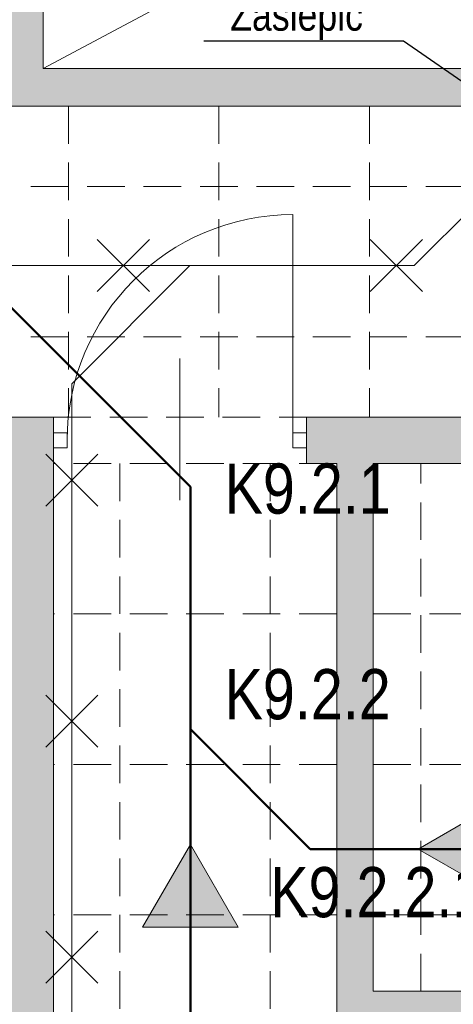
# Model space of a CAD drawing. Header units: millimetres. Extents: x -23540 to 53212, y -37964 to 41185.
# Tile 93 of 203: x -2017 to -1844, y -31832 to -31439. Entities that reach past the tile are written whole.
import ezdxf
from ezdxf import colors
from ezdxf.entities.mleader import LeaderData, LeaderLine
from ezdxf.math import Vec2, Vec3

# ---------------------------------------------------------------- set-up
doc = ezdxf.new("R2010")
doc.units = ezdxf.units.MM
doc.linetypes.add('DASHEDX2', pattern=[1.5, 1, -0.5])
doc.linetypes.add('DIVIDEX2', pattern=[2.5, 1, -0.5, 0, -0.5, 0, -0.5])
doc.layers.get('0').update_dxf_attribs({"lineweight": 18})
for name, color, linetype, lineweight in [('BA_KS_ist.', 34, 'Continuous', 50), ('Cienka', 7, 'Continuous', 18), ('mm_opisy_2_KS', 1, 'Continuous', 18), ('mm_sprężone', 7, 'Continuous', 50), ('mm_wentylacja_bloki', 7, 'Continuous', 18), ('PG_PRZERYWANE_ŚREDNIE', 1, 'DASHEDX2', 18), ('PG_ŚCIANY_DZIAŁOWE', 3, 'Continuous', 18), ('Przekrojowa', 60, 'Continuous', 18), ('WYPOSAŻENIE GARAŻU', 253, 'Continuous', 5)]:
    doc.layers.add(name, color=color, linetype=linetype, lineweight=lineweight)
doc.styles.add('BIKTS', font='bikromsw.shx', dxfattribs={"width": 0.85})
doc.styles.get("Standard").update_dxf_attribs({"font": 'arial.ttf'})

# ---------------------------------------------------------------- blocks, each defined once
blk = doc.blocks.new('dr1h901')
at = {"color": 0}
blk.add_line((-0.5, 0), (-0.5, 1), dxfattribs=at)
blk.add_line((0, 0.3622), (0, -0.2655))
blk.add_arc((-0.5, 0), 1, 0, 90, dxfattribs=at)
blk = doc.blocks.new('jamb')
blk.add_lwpolyline([(-0.5, -0.5), (-0.5, 0.5), (0.5, 0.5), (0.5, -0.5)], close=True)
blk = doc.blocks.new('ksstrz')
at = {"layer": 'mm_sprężone', "linetype": 'DIVIDEX2', "lineweight": 30}
h = blk.add_hatch(color=256, dxfattribs=at)
h.dxf.hatch_style = 1
h.paths.add_polyline_path([(28045.5, -44864.49), (28060.5, -44838.51), (28030.5, -44838.51)])
at = {"layer": 'mm_wentylacja_bloki'}
for p, q in [((28030.5, -44838.51), (28045.5, -44864.49)), ((28060.5, -44838.51), (28030.5, -44838.51)), ((28045.5, -44864.49), (28060.5, -44838.51))]:
    blk.add_line(p, q, dxfattribs=at)

msp = doc.modelspace()

# ---------------------------------------------------------------- hatches: boundary and pattern name
at = {"layer": 'PG_ŚCIANY_DZIAŁOWE', "true_color": 0x636466, "transparency": 33554610}
h = msp.add_hatch(color=251, dxfattribs=at)
h.dxf.hatch_style = 1
h.paths.add_polyline_path([(-2230.66, -30291.59), (-2225.66, -30291.59), (-2225.66, -30297.09), (-2230.66, -30297.09)])
h.paths.add_polyline_path([(-2237.41, -30196.09), (-2213.91, -30196.09), (-2213.91, -29863.09), (-2173.91, -29863.09), (-2173.91, -29849.09), (-2133.41, -29849.09), (-2133.41, -29791.84), (-2186.41, -29791.84), (-2186.41, -29662.84), (-2237.41, -29662.84)])
h.paths.add_polyline_path([(-2213.91, -30297.09), (-2225.66, -30297.09), (-2225.66, -30291.59), (-2230.66, -30291.59), (-2230.66, -30297.09), (-2237.41, -30297.09), (-2237.41, -31250.84), (-2042.28, -31250.84), (-2042.28, -31290.59), (-2022.41, -31290.59), (-2022.41, -31473.84), (-1737.41, -31473.84), (-1737.41, -31458.84), (-2007.41, -31458.84), (-2007.41, -31250.84), (-1619.41, -31250.84), (-1619.41, -31473.84), (-1580.41, -31473.84), (-1580.41, -31476.84), (-1450.35, -31476.84), (-1411.41, -31476.84), (-1374.48, -31446.84), (-1568.91, -31446.84), (-1568.91, -31225.84), (-2213.91, -31225.84), (-2213.91, -30665.09), (-2032.41, -30665.09), (-2032.41, -30643.59), (-2213.91, -30643.59), (-2213.91, -30461.09), (-2198.91, -30461.09), (-2198.91, -30418.59), (-2213.91, -30418.59)])
h = msp.add_hatch(color=251, dxfattribs=at)
h.dxf.hatch_style = 1
h.paths.add_polyline_path([(-1374.48, -31621.34), (-1411.41, -31621.34), (-1411.41, -32089.84), (-1585.41, -32089.84), (-1585.41, -31705.84), (-1585.41, -31597.84), (-1707.91, -31597.84), (-1707.91, -31616.34), (-1628.41, -31616.34), (-1628.41, -31826.84), (-1875.91, -31826.84), (-1875.91, -31616.34), (-1808.91, -31616.34), (-1808.91, -31597.84), (-1902.41, -31597.84), (-1902.41, -31616.34), (-1890.41, -31616.34), (-1890.41, -31845.34), (-1628.41, -31845.34), (-1628.41, -32031.34), (-2003.41, -32031.34), (-2003.41, -31616.34), (-2003.41, -31597.84), (-2053.41, -31597.84), (-2053.41, -31613.84), (-2021.91, -31613.84), (-2021.91, -32052.34), (-1822.41, -32052.34), (-1822.41, -32059.34), (-1813.41, -32059.34), (-1813.41, -32052.34), (-1624.41, -32052.34), (-1624.41, -32217.84), (-1637.91, -32217.84), (-1637.91, -32289.84), (-1562.85, -32289.84), (-1562.85, -32135.8), (-1374.48, -32135.8)])
h.paths.add_polyline_path([(-1411.41, -31481.34), (-1374.48, -31481.34), (-1374.48, -31446.84), (-1411.41, -31476.84)])

# ---------------------------------------------------------------- linework, layer by layer
at = {"color": 251, "true_color": 0x636466}
for p, q in [((-2053.41, -31597.84), (-2003.41, -31597.84)), ((-2003.41, -31616.34), (-2003.41, -31597.84)), ((-1902.41, -31597.84), (-1808.91, -31597.84)), ((-1902.41, -31616.34), (-1902.41, -31597.84)), ((-2003.41, -31616.34), (-2003.41, -32031.34)), ((-1902.41, -31616.34), (-1890.41, -31616.34)), ((-1890.41, -31616.34), (-1890.41, -31845.34)), ((-1875.91, -31616.34), (-1808.91, -31616.34)), ((-1875.91, -31826.84), (-1875.91, -31616.34))]:
    msp.add_line(p, q, dxfattribs=at)
at = {"color": 251, "lineweight": 20, "true_color": 0x636466}
msp.add_line((-1875.91, -31826.84), (-1628.41, -31826.84), dxfattribs=at)
at = {"layer": 'BA_KS_ist.', "linetype": 'Continuous', "ltscale": 25}
for p, q in [((-1948.78, -31625.7), (-2316.6, -31257.88)), ((-1948.78, -31625.7), (-1948.78, -31976.31)), ((-1901, -31770.13), (-1948.78, -31722.35)), ((-1682.97, -31770.13), (-1901, -31770.13))]:
    msp.add_line(p, q, dxfattribs=at)
at = {"layer": 'Cienka', "color": 251, "true_color": 0x636466}
msp.add_line((-2007.41, -31458.84), (-1619.41, -31250.84), dxfattribs=at)
at = {"layer": 'PG_PRZERYWANE_ŚREDNIE', "color": 251, "lineweight": 15, "ltscale": 15, "true_color": 0x636466}
for p, q in [((-1997.41, -31473.84), (-1997.41, -31597.84)), ((-1937.41, -31473.84), (-1937.41, -31597.84)), ((-1877.41, -31473.84), (-1877.41, -31597.84)), ((-2237.41, -31505.84), (-1411.41, -31505.84)), ((-2237.41, -31565.84), (-1411.41, -31565.84)), ((-2003.41, -31597.84), (-1902.41, -31597.84)), ((-1890.41, -31616.34), (-2003.41, -31616.34)), ((-1976.91, -31616.34), (-1976.91, -32031.34)), ((-1916.91, -31616.34), (-1916.91, -32031.34)), ((-1856.91, -31826.84), (-1856.91, -31616.34)), ((-1890.41, -31676.34), (-2003.41, -31676.34)), ((-1875.91, -31676.34), (-1628.41, -31676.34)), ((-1890.41, -31736.34), (-2003.41, -31736.34)), ((-1875.91, -31736.34), (-1628.41, -31736.34)), ((-1890.41, -31796.34), (-2003.41, -31796.34)), ((-1875.91, -31796.34), (-1628.41, -31796.34))]:
    msp.add_line(p, q, dxfattribs=at)
at = {"layer": 'PG_ŚCIANY_DZIAŁOWE', "color": 251, "true_color": 0x636466}
for p, q in [((-2007.41, -31458.84), (-2007.41, -31250.84)), ((-1737.41, -31458.84), (-2007.41, -31458.84)), ((-2022.41, -31473.84), (-1737.41, -31473.84))]:
    msp.add_line(p, q, dxfattribs=at)
at = {"layer": 'Przekrojowa'}
for p, q in [((-1859.53, -31537.41), (-1817.98, -31495.86)), ((-2377.54, -31537.41), (-1859.53, -31537.41)), ((-1996.05, -31584.51), (-1948.95, -31537.41)), ((-1996.05, -31890.03), (-1996.05, -31584.51))]:
    msp.add_line(p, q, dxfattribs=at)
at = {"layer": 'Przekrojowa', "color": 1}
for p, q in [((-1985.87, -31547.8), (-1965.1, -31527.02)), ((-1965.1, -31547.8), (-1985.87, -31527.02)), ((-1877.04, -31547.8), (-1856.27, -31527.02)), ((-1856.27, -31547.8), (-1877.04, -31527.02)), ((-2006.43, -31633.37), (-1985.66, -31612.6)), ((-1985.66, -31633.37), (-2006.43, -31612.6)), ((-2006.43, -31729.48), (-1985.66, -31708.71)), ((-1985.66, -31729.48), (-2006.43, -31708.71)), ((-2006.43, -31823.61), (-1985.66, -31802.84)), ((-1985.66, -31823.61), (-2006.43, -31802.84))]:
    msp.add_line(p, q, dxfattribs=at)

# ---------------------------------------------------------------- block references
at = {"layer": 'mm_sprężone', "color": 2, "linetype": 'DIVIDEX2', "lineweight": 30, "xscale": 1.27, "yscale": 1.27, "zscale": 1.27}
for p, rotation in [((-61159.82, -253.76), 30.00000000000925), ((29567.59, 27533.62), 300.0000000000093)]:
    msp.add_blockref('ksstrz', p, dxfattribs=dict(at, rotation=rotation))
at = {"layer": 'WYPOSAŻENIE GARAŻU', "color": 251, "true_color": 0x636466, "xscale": -90, "yscale": 90, "zscale": -90}
msp.add_blockref('dr1h901', (-1952.91, -31607.09), dxfattribs=at)
at = {"layer": 'WYPOSAŻENIE GARAŻU', "color": 251, "true_color": 0x636466, "xscale": 5.5, "yscale": 5.999999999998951, "zscale": 5.5, "rotation": 180}
for p in [(-2000.66, -31607.09), (-1905.16, -31607.09)]:
    msp.add_blockref('jamb', p, dxfattribs=at)

# ---------------------------------------------------------------- texts
at = {"layer": 'mm_opisy_2_KS', "char_height": 20, "attachment_point": 1}
for s, insert in [('\\fArial Narrow|b0|i0|c238|p34;K9.2.1', (-1935.13, -31616.34)), ('\\fArial Narrow|b0|i0|c238|p34;K9.2.2', (-1935.13, -31698.34)), ('\\fArial Narrow|b0|i0|c238|p34;K9.2.2.1', (-1916.91, -31777.29))]:
    msp.add_mtext_dynamic_manual_height_columns(s, width=6.3197, gutter_width=1, heights=[0], dxfattribs=dict(at, insert=insert))

# ---------------------------------------------------------------- leaders
at = {"layer": 'Przekrojowa', "color": 1}
ml = msp.add_multileader_mtext('Standard', dxfattribs=at)
ml.set_content('Zaślepić', color=1, style='BIKTS')
ml.set_leader_properties()
ml.build(insert=Vec2(0, 0))
ml.multileader.update_dxf_attribs({"text_left_attachment_type": 5, "text_right_attachment_type": 5, "arrow_head_size": 10})
ctx = ml.context
ctx.base_point, ctx.char_height, ctx.arrow_head_size, ctx.plane_origin = Vec3(-1934.87, -31447.88), 12.5, 10, Vec3(-1818.41, -31479.35)
ctx.left_attachment, ctx.right_attachment = 5, 5
notes = []
notes.append((ctx, [(0, (1, 1, 0), (-1863.75, -31447.88), (-1, 0), 5.9, [(0, [(-1818.41, -31479.35)], 0, [])])]))
ctx.mtext.insert, ctx.mtext.flow_direction = Vec3(-1932.87, -31431.22), 5
for ctx, leaders in notes:
    for number, flags, end, landing, length, lines in leaders:
        leader = LeaderData()
        leader.index, (leader.has_last_leader_line, leader.has_dogleg_vector, leader.attachment_direction) = number, flags
        leader.last_leader_point, leader.dogleg_vector, leader.dogleg_length = Vec3(end), Vec3(landing), length
        for number, points, colour, breaks in lines:
            line = LeaderLine()
            line.index, line.vertices, line.color, line.breaks = number, Vec3.list(points), colors.encode_raw_color(colour), breaks
            leader.lines.append(line)
        ctx.leaders.append(leader)

doc.saveas('drawing.dxf')
